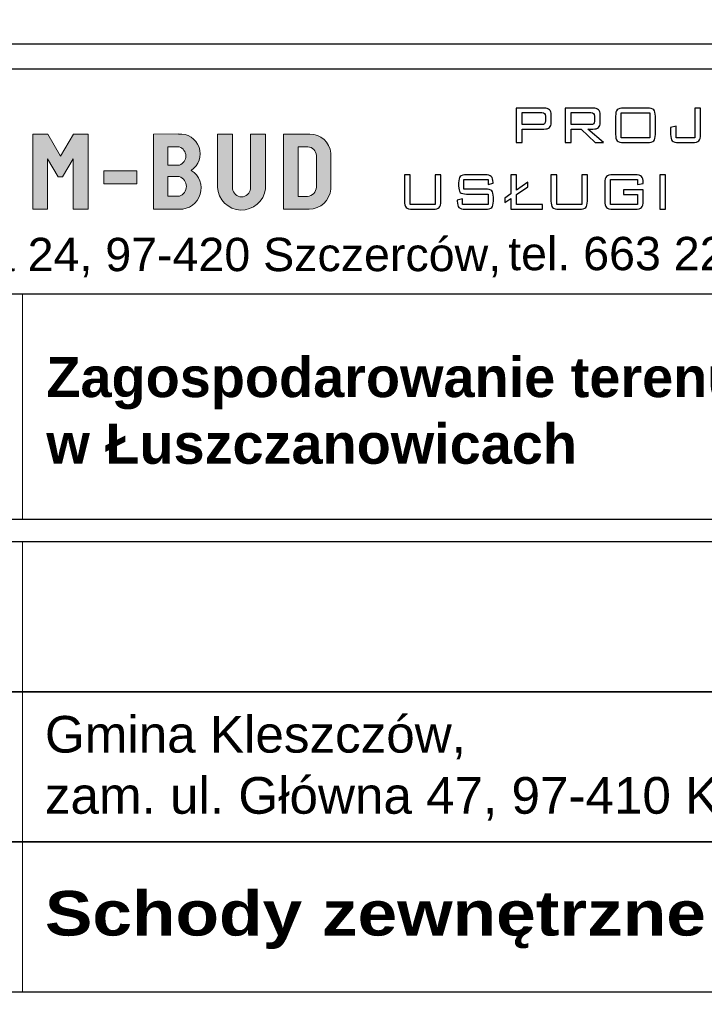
# Model space of a CAD drawing. Header units: millimetres. Extents: x 144333 to 293941, y 20065 to 49238.
# Tile 5 of 8: x 146005 to 146220, y 20244 to 20553. Entities that reach past the tile are written whole.
import ezdxf

# ---------------------------------------------------------------- set-up
doc = ezdxf.new("R2010")
doc.units = ezdxf.units.MM
doc.linetypes.add('1342', pattern=[0, 0])
for name, color, linetype in [('_0', 7, 'Continuous'), ('A_opisy_ramka', 7, 'Continuous'), ('A_ramka', 7, 'Continuous')]:
    doc.layers.add(name, color=color, linetype=linetype)
doc.layers.add('wymiar', color=7, linetype='Continuous', lineweight=13)
doc.styles.add('GENERATED_STYLE_6', font='txt')

# ---------------------------------------------------------------- blocks, each defined once
blk = doc.blocks.new('A$C39696395')
at = {"layer": 'A_ramka', "linetype": 'Continuous', "lineweight": 13}
blk.add_line((184.17, 0), (184.17, 270), dxfattribs=at)
at = {"layer": 'A_ramka'}
for points in [[(0, 180), (936.67, 180), (936.67, 270), (0, 270)], [(0, 90), (936.67, 90), (936.67, 180), (0, 180)], [(0, 0), (936.67, 0), (936.67, 90), (0, 90)]]:
    blk.add_lwpolyline(points, close=True, dxfattribs=at)

msp = doc.modelspace()

# ---------------------------------------------------------------- hatches: boundary and pattern name
at = {"layer": '_0', "linetype": 'Continuous', "lineweight": 9}
for points in [[(146009.38, 20493.32), (146009.38, 20516.93), (146014.06, 20516.93), (146018.08, 20509.98), (146022.15, 20516.93), (146026.71, 20516.93), (146026.71, 20493.32), (146022.09, 20493.32), (146022.09, 20509.09), (146018.68, 20503.48), (146017.35, 20503.48), (146014.02, 20509.09), (146014.02, 20493.32)], [(146067.4, 20500.26, 0.92428), (146082.45, 20499.74), (146082.45, 20516.93), (146077.79, 20516.93), (146077.79, 20499.74, -0.895057), (146072.11, 20499.74), (146072.11, 20516.93), (146067.4, 20516.93), (146067.4, 20500.26)], [(146031.71, 20505.33), (146031.71, 20501.29), (146042.07, 20501.29), (146042.07, 20505.33)]]:
    msp.add_hatch(color=256, dxfattribs=at).paths.add_polyline_path(points)
at = {"layer": '_0', "linetype": '1342', "lineweight": 9}
h = msp.add_hatch(color=256, dxfattribs=at)
edge = h.paths.add_edge_path()
edge.add_line((146047.3, 20516.92), (146047.3, 20493.32))
edge.add_line((146047.3, 20493.32), (146055.43, 20493.32))
edge.add_ellipse((146055.66, 20499.91), major_axis=(6.6, 0), ratio=1, start_angle=267.9801, end_angle=417.9807)
edge.add_ellipse((146055.69, 20510.7), major_axis=(6.25, 0), ratio=1, start_angle=303.8082, end_angle=454.6236)
edge.add_line((146055.18, 20516.93), (146055.18, 20516.94))
edge.add_line((146055.18, 20516.94), (146047.26, 20516.92))
h.paths.add_polyline_path([(146051.82, 20497.39), (146051.82, 20503.56), (146055.4, 20503.56), (146055.4, 20503.56, -0.711748), (146055.43, 20497.39), (146055.43, 20497.39)], flags=16)
h.paths.add_polyline_path([(146051.82, 20507.19), (146051.82, 20512.88), (146055.4, 20512.88), (146055.4, 20512.88, -0.708774), (146055.43, 20507.19), (146055.43, 20507.19)], flags=16)
at = {"layer": '_0', "linetype": 'Continuous', "lineweight": 9}
h = msp.add_hatch(color=256, dxfattribs=at)
h.paths.add_polyline_path([(146088.16, 20516.93), (146088.16, 20493.32), (146096.19, 20493.32, 0.392515), (146103, 20499.64), (146103, 20510.96, 0.392988), (146096.38, 20516.93)])
h.paths.add_polyline_path([(146092.76, 20497.32), (146092.76, 20512.95), (146095.83, 20512.95, -0.362678), (146098.5, 20510.23), (146098.5, 20500.26, -0.36902), (146095.67, 20497.32)], flags=16)

# ---------------------------------------------------------------- linework, layer by layer
at = {"layer": '_0', "linetype": 'ByBlock', "lineweight": 9}
msp.add_lwpolyline([(146009.38, 20493.32), (146009.38, 20516.93), (146014.06, 20516.93), (146018.08, 20509.98), (146022.15, 20516.93), (146026.71, 20516.93), (146026.71, 20493.32), (146022.09, 20493.32), (146022.09, 20509.09), (146018.68, 20503.48), (146017.35, 20503.48), (146014.02, 20509.09), (146014.02, 20493.32), (146009.38, 20493.32)], dxfattribs=at)
for points in [[(146047.26, 20516.92), (146055.18, 20516.94), (146055.18, 20516.93, -0.772995), (146059.16, 20505.51), (146059.16, 20505.51), (146059.16, 20505.51, -0.767331), (146055.43, 20493.32), (146055.43, 20493.32), (146047.3, 20493.32), (146047.3, 20516.92)], [(146067.4, 20516.93), (146072.11, 20516.93), (146072.11, 20499.74), (146072.11, 20499.74, 0.895057), (146077.79, 20499.74), (146077.79, 20499.74), (146077.79, 20516.93), (146082.45, 20516.93), (146082.45, 20499.74), (146082.45, 20499.74, -0.92428), (146067.4, 20500.26), (146067.4, 20500.26), (146067.4, 20516.93)], [(146088.16, 20516.93), (146096.38, 20516.93), (146096.38, 20516.93, -0.392988), (146103, 20510.96), (146103, 20510.96), (146103, 20499.64), (146103, 20499.64, -0.392515), (146096.19, 20493.32), (146096.19, 20493.32), (146088.16, 20493.32), (146088.16, 20516.93)], [(146051.82, 20507.19), (146051.82, 20512.88), (146055.4, 20512.88), (146055.4, 20512.88, -0.708774), (146055.43, 20507.19), (146055.43, 20507.19), (146051.82, 20507.19)], [(146051.82, 20497.39), (146051.82, 20503.56), (146055.4, 20503.56), (146055.4, 20503.56, -0.711748), (146055.43, 20497.39), (146055.43, 20497.39), (146051.82, 20497.39)]]:
    msp.add_lwpolyline(points, format="xyb", dxfattribs=at)
msp.add_lwpolyline([(146092.76, 20512.95), (146095.83, 20512.95, -0.362678), (146098.5, 20510.23), (146098.5, 20500.26, -0.36902), (146095.67, 20497.32), (146092.76, 20497.32)], format="xyb", close=True, dxfattribs=at)
msp.add_lwpolyline([(146031.71, 20505.33), (146042.07, 20505.33), (146042.07, 20501.29), (146031.71, 20501.29)], close=True, dxfattribs=at)
at = {"layer": '_0'}
for points, knots in [([(146161.28, 20514.27), (146161.28, 20514.27), (146161.28, 20525.07), (146161.28, 20525.07), (146161.28, 20525.07), (146161.28, 20525.07), (146169.98, 20525.07), (146169.98, 20525.07), (146169.98, 20525.07), (146170.79, 20525.07), (146171.38, 20524.9), (146171.73, 20524.57), (146171.73, 20524.57), (146172.09, 20524.24), (146172.27, 20523.71), (146172.27, 20522.98), (146172.27, 20522.98), (146172.27, 20522.98), (146172.27, 20520.56), (146172.27, 20520.56), (146172.27, 20520.56), (146172.27, 20519.83), (146172.09, 20519.3), (146171.73, 20518.97), (146171.73, 20518.97), (146171.38, 20518.64), (146170.79, 20518.48), (146169.98, 20518.48), (146169.98, 20518.48), (146169.98, 20518.48), (146163.09, 20518.48), (146163.09, 20518.48), (146163.09, 20518.48), (146163.09, 20518.48), (146163.09, 20514.27), (146163.09, 20514.27), (146163.09, 20514.27), (146163.09, 20514.27), (146161.28, 20514.27), (146161.28, 20514.27)], [0, 0, 0, 0, 0.1, 0.1, 0.1, 0.1, 0.2, 0.2, 0.2, 0.2, 0.3, 0.3, 0.3, 0.3, 0.4, 0.4, 0.4, 0.4, 0.5, 0.5, 0.5, 0.5, 0.6, 0.6, 0.6, 0.6, 0.7, 0.7, 0.7, 0.7, 0.8, 0.8, 0.8, 0.8, 0.9, 0.9, 0.9, 0.9, 1, 1, 1, 1]), ([(146169.28, 20523.67), (146169.28, 20523.67), (146163.09, 20523.67), (146163.09, 20523.67), (146163.09, 20523.67), (146163.09, 20523.67), (146163.09, 20519.9), (146163.09, 20519.9), (146163.09, 20519.9), (146163.09, 20519.9), (146169.28, 20519.9), (146169.28, 20519.9), (146169.28, 20519.9), (146169.72, 20519.9), (146170.02, 20519.98), (146170.19, 20520.15), (146170.19, 20520.15), (146170.36, 20520.32), (146170.44, 20520.61), (146170.44, 20521.03), (146170.44, 20521.03), (146170.44, 20521.03), (146170.44, 20522.54), (146170.44, 20522.54), (146170.44, 20522.54), (146170.44, 20522.95), (146170.36, 20523.24), (146170.19, 20523.42), (146170.19, 20523.42), (146170.02, 20523.59), (146169.72, 20523.67), (146169.28, 20523.67)], [0, 0, 0, 0, 0.125, 0.125, 0.125, 0.125, 0.25, 0.25, 0.25, 0.25, 0.375, 0.375, 0.375, 0.375, 0.5, 0.5, 0.5, 0.5, 0.625, 0.625, 0.625, 0.625, 0.75, 0.75, 0.75, 0.75, 0.875, 0.875, 0.875, 0.875, 1, 1, 1, 1]), ([(146176.68, 20514.27), (146176.68, 20514.27), (146176.68, 20525.07), (146176.68, 20525.07), (146176.68, 20525.07), (146176.68, 20525.07), (146185.38, 20525.07), (146185.38, 20525.07), (146185.38, 20525.07), (146186.19, 20525.07), (146186.78, 20524.9), (146187.13, 20524.57), (146187.13, 20524.57), (146187.49, 20524.24), (146187.67, 20523.71), (146187.67, 20522.98), (146187.67, 20522.98), (146187.67, 20522.98), (146187.67, 20520.56), (146187.67, 20520.56), (146187.67, 20520.56), (146187.67, 20519.83), (146187.49, 20519.3), (146187.13, 20518.97), (146187.13, 20518.97), (146186.78, 20518.64), (146186.19, 20518.48), (146185.38, 20518.48), (146185.38, 20518.48), (146185.38, 20518.48), (146183.8, 20518.48), (146183.8, 20518.48), (146183.8, 20518.48), (146183.8, 20518.48), (146188.73, 20514.27), (146188.73, 20514.27), (146188.73, 20514.27), (146188.73, 20514.27), (146186.06, 20514.27), (146186.06, 20514.27), (146186.06, 20514.27), (146186.06, 20514.27), (146181.66, 20518.48), (146181.66, 20518.48), (146181.66, 20518.48), (146181.66, 20518.48), (146178.49, 20518.48), (146178.49, 20518.48), (146178.49, 20518.48), (146178.49, 20518.48), (146178.49, 20514.27), (146178.49, 20514.27), (146178.49, 20514.27), (146178.49, 20514.27), (146176.68, 20514.27), (146176.68, 20514.27)], [0, 0, 0, 0, 0.071429, 0.071429, 0.071429, 0.071429, 0.142857, 0.142857, 0.142857, 0.142857, 0.214286, 0.214286, 0.214286, 0.214286, 0.285714, 0.285714, 0.285714, 0.285714, 0.357143, 0.357143, 0.357143, 0.357143, 0.428571, 0.428571, 0.428571, 0.428571, 0.5, 0.5, 0.5, 0.5, 0.571429, 0.571429, 0.571429, 0.571429, 0.642857, 0.642857, 0.642857, 0.642857, 0.714286, 0.714286, 0.714286, 0.714286, 0.785714, 0.785714, 0.785714, 0.785714, 0.857143, 0.857143, 0.857143, 0.857143, 0.928571, 0.928571, 0.928571, 0.928571, 1, 1, 1, 1]), ([(146184.68, 20523.67), (146184.68, 20523.67), (146178.49, 20523.67), (146178.49, 20523.67), (146178.49, 20523.67), (146178.49, 20523.67), (146178.49, 20519.87), (146178.49, 20519.87), (146178.49, 20519.87), (146178.49, 20519.87), (146184.68, 20519.87), (146184.68, 20519.87), (146184.68, 20519.87), (146185.13, 20519.87), (146185.43, 20519.96), (146185.6, 20520.12), (146185.6, 20520.12), (146185.76, 20520.28), (146185.84, 20520.57), (146185.84, 20520.98), (146185.84, 20520.98), (146185.84, 20520.98), (146185.84, 20522.55), (146185.84, 20522.55), (146185.84, 20522.55), (146185.84, 20522.97), (146185.76, 20523.25), (146185.59, 20523.42), (146185.59, 20523.42), (146185.42, 20523.59), (146185.12, 20523.67), (146184.68, 20523.67)], [0, 0, 0, 0, 0.125, 0.125, 0.125, 0.125, 0.25, 0.25, 0.25, 0.25, 0.375, 0.375, 0.375, 0.375, 0.5, 0.5, 0.5, 0.5, 0.625, 0.625, 0.625, 0.625, 0.75, 0.75, 0.75, 0.75, 0.875, 0.875, 0.875, 0.875, 1, 1, 1, 1]), ([(146192.48, 20522.51), (146192.48, 20523.5), (146192.66, 20524.17), (146193.01, 20524.53), (146193.01, 20524.53), (146193.36, 20524.89), (146194.03, 20525.07), (146195.02, 20525.07), (146195.02, 20525.07), (146195.02, 20525.07), (146202.49, 20525.07), (146202.49, 20525.07), (146202.49, 20525.07), (146203.46, 20525.07), (146204.12, 20524.89), (146204.47, 20524.53), (146204.47, 20524.53), (146204.83, 20524.18), (146205, 20523.5), (146205, 20522.51), (146205, 20522.51), (146205, 20522.51), (146205, 20516.82), (146205, 20516.82), (146205, 20516.82), (146205, 20515.83), (146204.83, 20515.15), (146204.47, 20514.8), (146204.47, 20514.8), (146204.12, 20514.44), (146203.46, 20514.27), (146202.49, 20514.27), (146202.49, 20514.27), (146202.49, 20514.27), (146195.02, 20514.27), (146195.02, 20514.27), (146195.02, 20514.27), (146194.03, 20514.27), (146193.36, 20514.45), (146193.01, 20514.81), (146193.01, 20514.81), (146192.66, 20515.17), (146192.48, 20515.84), (146192.48, 20516.82), (146192.48, 20516.82), (146192.48, 20516.82), (146192.48, 20522.51), (146192.48, 20522.51)], [0, 0, 0, 0, 0.083333, 0.083333, 0.083333, 0.083333, 0.166667, 0.166667, 0.166667, 0.166667, 0.25, 0.25, 0.25, 0.25, 0.333333, 0.333333, 0.333333, 0.333333, 0.416667, 0.416667, 0.416667, 0.416667, 0.5, 0.5, 0.5, 0.5, 0.583333, 0.583333, 0.583333, 0.583333, 0.666667, 0.666667, 0.666667, 0.666667, 0.75, 0.75, 0.75, 0.75, 0.833333, 0.833333, 0.833333, 0.833333, 0.916667, 0.916667, 0.916667, 0.916667, 1, 1, 1, 1]), ([(146194.28, 20515.77), (146194.28, 20515.77), (146203.22, 20515.77), (146203.22, 20515.77), (146203.22, 20515.77), (146203.22, 20515.77), (146203.22, 20523.6), (146203.22, 20523.6), (146203.22, 20523.6), (146203.22, 20523.6), (146194.28, 20523.6), (146194.28, 20523.6), (146194.28, 20523.6), (146194.28, 20523.6), (146194.28, 20515.77), (146194.28, 20515.77)], [0, 0, 0, 0, 0.25, 0.25, 0.25, 0.25, 0.5, 0.5, 0.5, 0.5, 0.75, 0.75, 0.75, 0.75, 1, 1, 1, 1]), ([(146212.3, 20514.27), (146211.32, 20514.27), (146210.66, 20514.44), (146210.31, 20514.8), (146210.31, 20514.8), (146209.96, 20515.15), (146209.79, 20515.83), (146209.79, 20516.82), (146209.79, 20516.82), (146209.79, 20516.82), (146209.79, 20518.98), (146209.79, 20518.98), (146209.79, 20518.98), (146209.79, 20518.98), (146211.57, 20519.36), (146211.57, 20519.36), (146211.57, 20519.36), (146211.57, 20519.36), (146211.57, 20515.77), (146211.57, 20515.77), (146211.57, 20515.77), (146211.57, 20515.77), (146217.36, 20515.77), (146217.36, 20515.77), (146217.36, 20515.77), (146217.36, 20515.77), (146217.36, 20525.07), (146217.36, 20525.07), (146217.36, 20525.07), (146217.36, 20525.07), (146219.16, 20525.07), (146219.16, 20525.07), (146219.16, 20525.07), (146219.16, 20525.07), (146219.16, 20516.82), (146219.16, 20516.82), (146219.16, 20516.82), (146219.16, 20515.83), (146218.99, 20515.16), (146218.63, 20514.8), (146218.63, 20514.8), (146218.28, 20514.44), (146217.62, 20514.27), (146216.64, 20514.27), (146216.64, 20514.27), (146216.64, 20514.27), (146212.3, 20514.27), (146212.3, 20514.27)], [0, 0, 0, 0, 0.083333, 0.083333, 0.083333, 0.083333, 0.166667, 0.166667, 0.166667, 0.166667, 0.25, 0.25, 0.25, 0.25, 0.333333, 0.333333, 0.333333, 0.333333, 0.416667, 0.416667, 0.416667, 0.416667, 0.5, 0.5, 0.5, 0.5, 0.583333, 0.583333, 0.583333, 0.583333, 0.666667, 0.666667, 0.666667, 0.666667, 0.75, 0.75, 0.75, 0.75, 0.833333, 0.833333, 0.833333, 0.833333, 0.916667, 0.916667, 0.916667, 0.916667, 1, 1, 1, 1]), ([(146127.94, 20504.12), (146127.94, 20504.12), (146127.94, 20494.82), (146127.94, 20494.82), (146127.94, 20494.82), (146127.94, 20494.82), (146135.8, 20494.82), (146135.8, 20494.82), (146135.8, 20494.82), (146135.8, 20494.82), (146135.8, 20504.12), (146135.8, 20504.12), (146135.8, 20504.12), (146135.8, 20504.12), (146137.58, 20504.12), (146137.58, 20504.12), (146137.58, 20504.12), (146137.58, 20504.12), (146137.58, 20495.87), (146137.58, 20495.87), (146137.58, 20495.87), (146137.58, 20494.88), (146137.41, 20494.2), (146137.06, 20493.85), (146137.06, 20493.85), (146136.7, 20493.5), (146136.04, 20493.32), (146135.07, 20493.32), (146135.07, 20493.32), (146135.07, 20493.32), (146128.67, 20493.32), (146128.67, 20493.32), (146128.67, 20493.32), (146127.69, 20493.32), (146127.02, 20493.5), (146126.66, 20493.86), (146126.66, 20493.86), (146126.31, 20494.22), (146126.13, 20494.89), (146126.13, 20495.87), (146126.13, 20495.87), (146126.13, 20495.87), (146126.13, 20504.12), (146126.13, 20504.12), (146126.13, 20504.12), (146126.13, 20504.12), (146127.94, 20504.12), (146127.94, 20504.12)], [0, 0, 0, 0, 0.083333, 0.083333, 0.083333, 0.083333, 0.166667, 0.166667, 0.166667, 0.166667, 0.25, 0.25, 0.25, 0.25, 0.333333, 0.333333, 0.333333, 0.333333, 0.416667, 0.416667, 0.416667, 0.416667, 0.5, 0.5, 0.5, 0.5, 0.583333, 0.583333, 0.583333, 0.583333, 0.666667, 0.666667, 0.666667, 0.666667, 0.75, 0.75, 0.75, 0.75, 0.833333, 0.833333, 0.833333, 0.833333, 0.916667, 0.916667, 0.916667, 0.916667, 1, 1, 1, 1]), ([(146152.42, 20502.65), (146152.42, 20502.65), (146144.78, 20502.65), (146144.78, 20502.65), (146144.78, 20502.65), (146144.78, 20502.65), (146144.78, 20499.63), (146144.78, 20499.63), (146144.78, 20499.63), (146144.78, 20499.63), (146151.59, 20499.63), (146151.59, 20499.63), (146151.59, 20499.63), (146152.55, 20499.63), (146153.2, 20499.46), (146153.56, 20499.1), (146153.56, 20499.1), (146153.91, 20498.75), (146154.09, 20498.08), (146154.09, 20497.09), (146154.09, 20497.09), (146154.09, 20497.09), (146154.09, 20495.87), (146154.09, 20495.87), (146154.09, 20495.87), (146154.09, 20494.88), (146153.91, 20494.2), (146153.57, 20493.85), (146153.57, 20493.85), (146153.22, 20493.5), (146152.56, 20493.32), (146151.59, 20493.32), (146151.59, 20493.32), (146151.59, 20493.32), (146145.28, 20493.32), (146145.28, 20493.32), (146145.28, 20493.32), (146144.3, 20493.32), (146143.63, 20493.5), (146143.28, 20493.86), (146143.28, 20493.86), (146142.92, 20494.21), (146142.75, 20494.88), (146142.75, 20495.87), (146142.75, 20495.87), (146142.75, 20495.87), (146142.75, 20496.17), (146142.75, 20496.17), (146142.75, 20496.17), (146142.75, 20496.17), (146144.42, 20496.56), (146144.42, 20496.56), (146144.42, 20496.56), (146144.42, 20496.56), (146144.42, 20494.82), (146144.42, 20494.82), (146144.42, 20494.82), (146144.42, 20494.82), (146152.46, 20494.82), (146152.46, 20494.82), (146152.46, 20494.82), (146152.46, 20494.82), (146152.46, 20498.07), (146152.46, 20498.07), (146152.46, 20498.07), (146152.46, 20498.07), (146145.68, 20498.07), (146145.68, 20498.07), (146145.68, 20498.07), (146144.7, 20498.07), (146144.03, 20498.25), (146143.68, 20498.61), (146143.68, 20498.61), (146143.34, 20498.96), (146143.16, 20499.64), (146143.16, 20500.63), (146143.16, 20500.63), (146143.16, 20500.63), (146143.16, 20501.57), (146143.16, 20501.57), (146143.16, 20501.57), (146143.16, 20502.55), (146143.34, 20503.23), (146143.68, 20503.58), (146143.68, 20503.58), (146144.03, 20503.94), (146144.7, 20504.12), (146145.68, 20504.12), (146145.68, 20504.12), (146145.68, 20504.12), (146151.43, 20504.12), (146151.43, 20504.12), (146151.43, 20504.12), (146152.39, 20504.12), (146153.06, 20503.95), (146153.42, 20503.59), (146153.42, 20503.59), (146153.78, 20503.24), (146153.97, 20502.63), (146153.97, 20501.75), (146153.97, 20501.75), (146153.97, 20501.75), (146153.97, 20501.53), (146153.97, 20501.53), (146153.97, 20501.53), (146153.97, 20501.53), (146152.42, 20501.09), (146152.42, 20501.09), (146152.42, 20501.09), (146152.42, 20501.09), (146152.42, 20502.65), (146152.42, 20502.65)], [0, 0, 0, 0, 0.035714, 0.035714, 0.035714, 0.035714, 0.071429, 0.071429, 0.071429, 0.071429, 0.107143, 0.107143, 0.107143, 0.107143, 0.142857, 0.142857, 0.142857, 0.142857, 0.178571, 0.178571, 0.178571, 0.178571, 0.214286, 0.214286, 0.214286, 0.214286, 0.25, 0.25, 0.25, 0.25, 0.285714, 0.285714, 0.285714, 0.285714, 0.321429, 0.321429, 0.321429, 0.321429, 0.357143, 0.357143, 0.357143, 0.357143, 0.392857, 0.392857, 0.392857, 0.392857, 0.428571, 0.428571, 0.428571, 0.428571, 0.464286, 0.464286, 0.464286, 0.464286, 0.5, 0.5, 0.5, 0.5, 0.535714, 0.535714, 0.535714, 0.535714, 0.571429, 0.571429, 0.571429, 0.571429, 0.607143, 0.607143, 0.607143, 0.607143, 0.642857, 0.642857, 0.642857, 0.642857, 0.678571, 0.678571, 0.678571, 0.678571, 0.714286, 0.714286, 0.714286, 0.714286, 0.75, 0.75, 0.75, 0.75, 0.785714, 0.785714, 0.785714, 0.785714, 0.821429, 0.821429, 0.821429, 0.821429, 0.857143, 0.857143, 0.857143, 0.857143, 0.892857, 0.892857, 0.892857, 0.892857, 0.928571, 0.928571, 0.928571, 0.928571, 0.964286, 0.964286, 0.964286, 0.964286, 1, 1, 1, 1]), ([(146159.55, 20493.32), (146159.55, 20493.32), (146159.55, 20496.71), (146159.55, 20496.71), (146159.55, 20496.71), (146159.55, 20496.71), (146157.69, 20495.39), (146157.69, 20495.39), (146157.69, 20495.39), (146157.69, 20495.39), (146157.69, 20496.77), (146157.69, 20496.77), (146157.69, 20496.77), (146157.69, 20496.77), (146159.55, 20498.09), (146159.55, 20498.09), (146159.55, 20498.09), (146159.55, 20498.09), (146159.55, 20504.12), (146159.55, 20504.12), (146159.55, 20504.12), (146159.55, 20504.12), (146161.36, 20504.12), (146161.36, 20504.12), (146161.36, 20504.12), (146161.36, 20504.12), (146161.36, 20499.31), (146161.36, 20499.31), (146161.36, 20499.31), (146161.36, 20499.31), (146164.89, 20501.79), (146164.89, 20501.79), (146164.89, 20501.79), (146164.89, 20501.79), (146164.89, 20500.39), (146164.89, 20500.39), (146164.89, 20500.39), (146164.89, 20500.39), (146161.36, 20497.91), (146161.36, 20497.91), (146161.36, 20497.91), (146161.36, 20497.91), (146161.36, 20494.82), (146161.36, 20494.82), (146161.36, 20494.82), (146161.36, 20494.82), (146169.53, 20494.82), (146169.53, 20494.82), (146169.53, 20494.82), (146169.53, 20494.82), (146169.53, 20493.32), (146169.53, 20493.32), (146169.53, 20493.32), (146169.53, 20493.32), (146159.55, 20493.32), (146159.55, 20493.32)], [0, 0, 0, 0, 0.071429, 0.071429, 0.071429, 0.071429, 0.142857, 0.142857, 0.142857, 0.142857, 0.214286, 0.214286, 0.214286, 0.214286, 0.285714, 0.285714, 0.285714, 0.285714, 0.357143, 0.357143, 0.357143, 0.357143, 0.428571, 0.428571, 0.428571, 0.428571, 0.5, 0.5, 0.5, 0.5, 0.571429, 0.571429, 0.571429, 0.571429, 0.642857, 0.642857, 0.642857, 0.642857, 0.714286, 0.714286, 0.714286, 0.714286, 0.785714, 0.785714, 0.785714, 0.785714, 0.857143, 0.857143, 0.857143, 0.857143, 0.928571, 0.928571, 0.928571, 0.928571, 1, 1, 1, 1]), ([(146173.98, 20504.12), (146173.98, 20504.12), (146173.98, 20494.82), (146173.98, 20494.82), (146173.98, 20494.82), (146173.98, 20494.82), (146181.84, 20494.82), (146181.84, 20494.82), (146181.84, 20494.82), (146181.84, 20494.82), (146181.84, 20504.12), (146181.84, 20504.12), (146181.84, 20504.12), (146181.84, 20504.12), (146183.62, 20504.12), (146183.62, 20504.12), (146183.62, 20504.12), (146183.62, 20504.12), (146183.62, 20495.87), (146183.62, 20495.87), (146183.62, 20495.87), (146183.62, 20494.88), (146183.45, 20494.2), (146183.09, 20493.85), (146183.09, 20493.85), (146182.74, 20493.5), (146182.08, 20493.32), (146181.1, 20493.32), (146181.1, 20493.32), (146181.1, 20493.32), (146174.7, 20493.32), (146174.7, 20493.32), (146174.7, 20493.32), (146173.72, 20493.32), (146173.05, 20493.5), (146172.7, 20493.86), (146172.7, 20493.86), (146172.34, 20494.22), (146172.17, 20494.89), (146172.17, 20495.87), (146172.17, 20495.87), (146172.17, 20495.87), (146172.17, 20504.12), (146172.17, 20504.12), (146172.17, 20504.12), (146172.17, 20504.12), (146173.98, 20504.12), (146173.98, 20504.12)], [0, 0, 0, 0, 0.083333, 0.083333, 0.083333, 0.083333, 0.166667, 0.166667, 0.166667, 0.166667, 0.25, 0.25, 0.25, 0.25, 0.333333, 0.333333, 0.333333, 0.333333, 0.416667, 0.416667, 0.416667, 0.416667, 0.5, 0.5, 0.5, 0.5, 0.583333, 0.583333, 0.583333, 0.583333, 0.666667, 0.666667, 0.666667, 0.666667, 0.75, 0.75, 0.75, 0.75, 0.833333, 0.833333, 0.833333, 0.833333, 0.916667, 0.916667, 0.916667, 0.916667, 1, 1, 1, 1]), ([(146199.36, 20502.65), (146199.36, 20502.65), (146190.9, 20502.65), (146190.9, 20502.65), (146190.9, 20502.65), (146190.9, 20502.65), (146190.9, 20494.82), (146190.9, 20494.82), (146190.9, 20494.82), (146190.9, 20494.82), (146199.36, 20494.82), (146199.36, 20494.82), (146199.36, 20494.82), (146199.36, 20494.82), (146199.36, 20497.98), (146199.36, 20497.98), (146199.36, 20497.98), (146199.36, 20497.98), (146194.98, 20497.98), (146194.98, 20497.98), (146194.98, 20497.98), (146194.98, 20497.98), (146194.98, 20499.37), (146194.98, 20499.37), (146194.98, 20499.37), (146194.98, 20499.37), (146201.16, 20499.37), (146201.16, 20499.37), (146201.16, 20499.37), (146201.16, 20499.37), (146201.16, 20495.87), (146201.16, 20495.87), (146201.16, 20495.87), (146201.16, 20494.88), (146200.98, 20494.21), (146200.63, 20493.86), (146200.63, 20493.86), (146200.27, 20493.5), (146199.6, 20493.32), (146198.62, 20493.32), (146198.62, 20493.32), (146198.62, 20493.32), (146191.63, 20493.32), (146191.63, 20493.32), (146191.63, 20493.32), (146190.64, 20493.32), (146189.98, 20493.5), (146189.63, 20493.86), (146189.63, 20493.86), (146189.27, 20494.22), (146189.1, 20494.89), (146189.1, 20495.87), (146189.1, 20495.87), (146189.1, 20495.87), (146189.1, 20501.56), (146189.1, 20501.56), (146189.1, 20501.56), (146189.1, 20502.54), (146189.27, 20503.22), (146189.63, 20503.58), (146189.63, 20503.58), (146189.98, 20503.94), (146190.64, 20504.12), (146191.63, 20504.12), (146191.63, 20504.12), (146191.63, 20504.12), (146198.62, 20504.12), (146198.62, 20504.12), (146198.62, 20504.12), (146199.59, 20504.12), (146200.25, 20503.95), (146200.62, 20503.59), (146200.62, 20503.59), (146200.98, 20503.24), (146201.16, 20502.61), (146201.16, 20501.69), (146201.16, 20501.69), (146201.16, 20501.69), (146201.16, 20501.42), (146201.16, 20501.42), (146201.16, 20501.42), (146201.16, 20501.42), (146199.36, 20501.06), (146199.36, 20501.06), (146199.36, 20501.06), (146199.36, 20501.06), (146199.36, 20502.65), (146199.36, 20502.65)], [0, 0, 0, 0, 0.045455, 0.045455, 0.045455, 0.045455, 0.090909, 0.090909, 0.090909, 0.090909, 0.136364, 0.136364, 0.136364, 0.136364, 0.181818, 0.181818, 0.181818, 0.181818, 0.227273, 0.227273, 0.227273, 0.227273, 0.272727, 0.272727, 0.272727, 0.272727, 0.318182, 0.318182, 0.318182, 0.318182, 0.363636, 0.363636, 0.363636, 0.363636, 0.409091, 0.409091, 0.409091, 0.409091, 0.454545, 0.454545, 0.454545, 0.454545, 0.5, 0.5, 0.5, 0.5, 0.545455, 0.545455, 0.545455, 0.545455, 0.590909, 0.590909, 0.590909, 0.590909, 0.636364, 0.636364, 0.636364, 0.636364, 0.681818, 0.681818, 0.681818, 0.681818, 0.727273, 0.727273, 0.727273, 0.727273, 0.772727, 0.772727, 0.772727, 0.772727, 0.818182, 0.818182, 0.818182, 0.818182, 0.863636, 0.863636, 0.863636, 0.863636, 0.909091, 0.909091, 0.909091, 0.909091, 0.954545, 0.954545, 0.954545, 0.954545, 1, 1, 1, 1]), ([(146206.34, 20493.32), (146206.34, 20493.32), (146206.34, 20504.12), (146206.34, 20504.12), (146206.34, 20504.12), (146206.34, 20504.12), (146208.15, 20504.12), (146208.15, 20504.12), (146208.15, 20504.12), (146208.15, 20504.12), (146208.15, 20493.32), (146208.15, 20493.32), (146208.15, 20493.32), (146208.15, 20493.32), (146206.34, 20493.32), (146206.34, 20493.32)], [0, 0, 0, 0, 0.25, 0.25, 0.25, 0.25, 0.5, 0.5, 0.5, 0.5, 0.75, 0.75, 0.75, 0.75, 1, 1, 1, 1])]:
    msp.add_open_spline(points, degree=3, knots=knots, dxfattribs=at)
at = {"layer": 'A_ramka', "color": 0, "linetype": 'Continuous', "lineweight": 13}
msp.add_line((146006.07, 20395.98), (146006.07, 20466.66), dxfattribs=at)
at = {"layer": 'A_ramka'}
msp.add_lwpolyline([(146407.92, 20545.2), (145901.79, 20545.2), (145901.78, 20247.46), (145901.78, 20247.46), (145901.78, 20090.38), (146407.92, 20090.38), (146407.92, 20545.2)], dxfattribs=at)
at = {"layer": 'A_ramka', "color": 0}
for points in [[(145909.64, 20395.98), (146400.07, 20395.98), (146400.07, 20537.35), (145909.64, 20537.35)], [(145909.64, 20395.98), (146400.07, 20395.98), (146400.07, 20466.66), (145909.64, 20466.66)]]:
    msp.add_lwpolyline(points, close=True, dxfattribs=at)

# ---------------------------------------------------------------- block references
at = {"layer": 'A_ramka', "xscale": 0.523591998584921, "yscale": 0.523591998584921, "zscale": 0.523591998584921}
msp.add_blockref('A$C39696395', (145909.64, 20247.46), dxfattribs=at)

# ---------------------------------------------------------------- texts
at = {"layer": 'A_opisy_ramka', "linetype": 'Continuous', "lineweight": 13, "insert": (146013.16, 20301.26), "char_height": 11.5155, "attachment_point": 7, "style": 'GENERATED_STYLE_6'}
msp.add_mtext('{\\fArial|b0|i0|c238|p32;Gmina Kleszczów,\\Pzam. ul. Główna 47, 97-410 Kleszczów}', dxfattribs=at)
at = {"layer": 'A_opisy_ramka', "linetype": 'Continuous', "lineweight": 13, "insert": (146013.15, 20260.91), "char_height": 14, "width": 334.1116, "attachment_point": 7, "style": 'GENERATED_STYLE_6'}
msp.add_mtext('{\\fArial Black|b1|i0|c238|p34;Schody zewnętrzne i pochylnia}', dxfattribs=at)
at = {"layer": 'wymiar', "color": 0, "linetype": 'Continuous', "lineweight": 13, "char_height": 10.4718, "attachment_point": 7, "style": 'GENERATED_STYLE_6'}
for s, insert in [('{\\fArial|b0|i0|c238|p32;ul. Słoneczna 24, 97-420 Szczerców,}', (145915.85, 20471.9)), ('{\\fArial|b0|i0|c238|p32;tel. 663 221 900, www.tmbud.com.pl}', (146158.73, 20470.99))]:
    msp.add_mtext(s, dxfattribs=dict(at, insert=insert))
at = {"layer": 'wymiar', "color": 0, "insert": (146013.62, 20413.15), "char_height": 12.5624, "attachment_point": 7, "style": 'GENERATED_STYLE_6'}
msp.add_mtext('{\\fArial|b1|i0|c238|p32;Zagospodarowanie terenu skweru \\Pw Łuszczanowicach }', dxfattribs=at)

doc.saveas('drawing.dxf')
